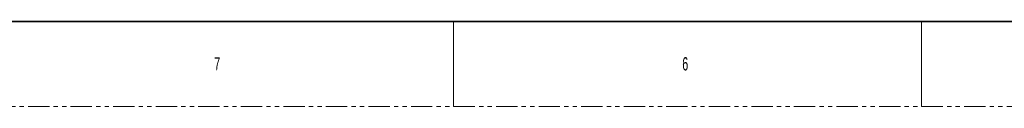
# Model space of a CAD drawing. Header units: millimetres. Extents: x 0 to 1118, y 0 to 864.
# Tile 2 of 117: x 150 to 444, y 0 to 25. Entities that reach past the tile are written whole.
import ezdxf

# ---------------------------------------------------------------- set-up
doc = ezdxf.new("R2010")
doc.units = ezdxf.units.MM
doc.linetypes.add('PHANTOM', pattern=[12.7, 6.35, -1.27, 1.27, -1.27, 1.27, -1.27])
doc.styles.add('SLDTEXTSTYLE4', font='TXT', dxfattribs={"width": 0.6})

msp = doc.modelspace()

# ---------------------------------------------------------------- linework, layer by layer
at = {"color": 7, "linetype": 'Continuous', "lineweight": 35}
msp.add_line((12.7, 25.4), (1104.9, 25.4), dxfattribs=at)
at = {"color": 7, "linetype": 'Continuous', "lineweight": 18}
for p, q in [((279.4, 25.4), (279.4, 0)), ((419.1, 25.4), (419.1, 0))]:
    msp.add_line(p, q, dxfattribs=at)
at = {"color": 7, "linetype": 'PHANTOM', "lineweight": 18}
msp.add_line((0, 0), (1117.6, 0), dxfattribs=at)

# ---------------------------------------------------------------- texts
at = {"color": 7, "linetype": 'Continuous', "lineweight": 0, "char_height": 3.9688, "attachment_point": 1, "style": 'SLDTEXTSTYLE4'}
for s, insert in [('7', (207.9625, 14.7292)), ('6', (347.6625, 14.7292))]:
    msp.add_mtext(s, dxfattribs=dict(at, insert=insert))

doc.saveas('drawing.dxf')
